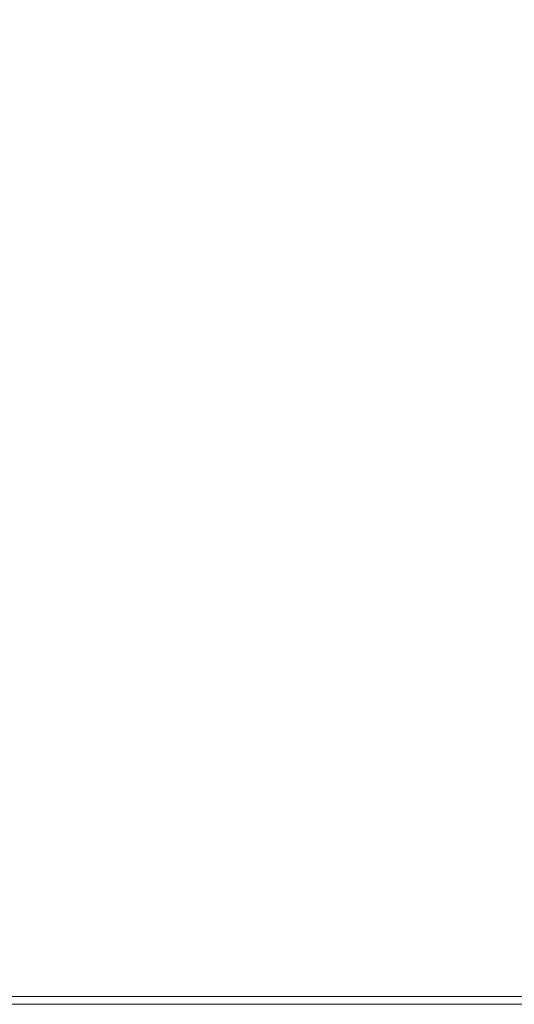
# Model space of a CAD drawing. Header units: inches. Extents: x -63 to 74, y -90 to 54.
# Tile 4 of 10: x 36.59 to 44.24, y 23.78 to 38.98. Entities that reach past the tile are written whole.
import ezdxf

# ---------------------------------------------------------------- set-up
doc = ezdxf.new("R2010")
doc.units = ezdxf.units.IN
doc.header["$MEASUREMENT"] = 0
doc.linetypes.add('SLD-Solid', pattern=[0])

msp = doc.modelspace()

# ---------------------------------------------------------------- linework, layer by layer
at = {"color": 7, "linetype": 'SLD-Solid', "lineweight": 15}
for p, q in [((14.611, 23.895), (73.874, 23.895)), ((14.611, 23.895), (73.874, 23.895)), ((14.493, 23.777), (73.993, 23.777))]:
    msp.add_line(p, q, dxfattribs=at)
for radius, start, end in [(29.75, 0, 180), (29.632, 0.2284, 179.7716), (29.632, 0.2284, 179.7716)]:
    msp.add_arc((44.243, 23.777), radius, start, end, dxfattribs=at)

doc.saveas('drawing.dxf')
